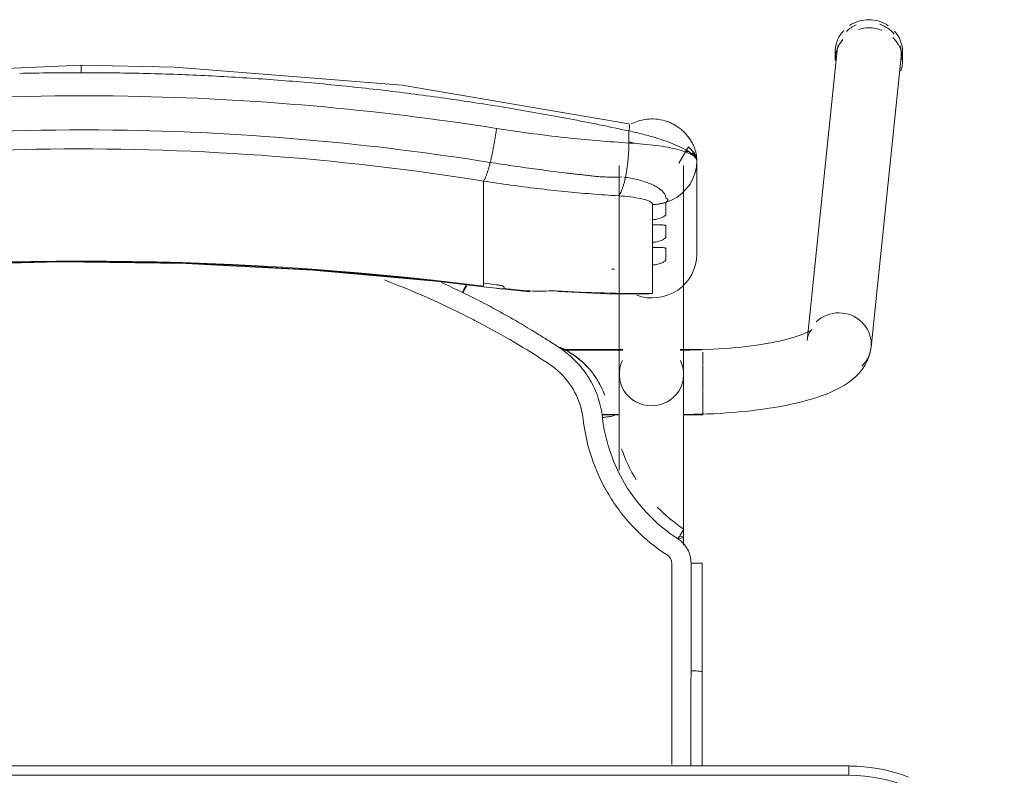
# Model space of a CAD drawing. Header units: metres. Extents: x 3 to 43.5, y -74 to -48.5.
# Tile 180 of 209: x 37.03 to 37.347, y -51.584 to -51.341. Entities that reach past the tile are written whole.
import ezdxf

# ---------------------------------------------------------------- set-up
doc = ezdxf.new("R2010")
doc.units = ezdxf.units.M
doc.layers.add('I-FURN', color=7, linetype='Continuous', lineweight=18)

# ---------------------------------------------------------------- blocks, each defined once
blk = doc.blocks.new('ConjuntoParaAlunoTamanho6 - CJA06_ConjuntoParaAlunoTamanho6-V3-1PAV - FRIGORÍFICA')
at = {"layer": 'I-FURN', "color": 253, "true_color": 0xaaaaaa}
for p, q in [((0.24321, 0.29526), (0.23354, 0.20182)), ((0.24254, 0.29456), (0.24254, 0.29197)), ((0.2643, 0.29197), (0.2643, 0.29456)), ((0.25413, 0.19969), (0.2638, 0.29312)), ((0.17315, 0.25812), (0.17315, 0.19097)), ((0.19385, 0.19097), (0.19385, 0.25812)), ((0.1981, 0.22964), (0.1981, 0.25969)), ((0.17457, 0.25441), (0.17513, 0.25435)), ((0.1959, 0.25221), (0.19685, 0.25395)), ((0.19685, 0.25395), (0.19754, 0.2558)), ((0.12943, 0.2438), (0.12943, 0.25317)), ((0.19471, 0.25062), (0.1959, 0.25221)), ((0.12943, 0.24214), (0.12943, 0.2438)), ((0.12943, 0.24214), (0.12943, 0.23653)), ((0.18386, 0.23904), (0.18386, 0.24073)), ((0.12943, 0.23653), (0.12943, 0.23486)), ((0.12943, 0.23486), (0.12943, 0.22925)), ((0.18386, 0.23176), (0.18386, 0.23345)), ((0.12943, 0.22759), (0.12943, 0.22925)), ((0.12943, 0.22759), (0.12943, 0.22197)), ((0.18386, 0.21701), (0.18386, 0.22617)), ((0.12943, 0.22031), (0.12943, 0.22197)), ((0.12946, 0.21915), (0.14434, 0.21757)), ((0.17944, 0.21689), (0.18173, 0.21678)), ((0.17429, 0.19894), (0.15474, 0.19894)), ((0.17429, 0.19879), (0.15494, 0.19879)), ((0.2, 0.19894), (0.19271, 0.19894)), ((0.19385, 0.19879), (0.19271, 0.19879)), ((0.19385, 0.19845), (0.19385, 0.19879)), ((0.19385, 0.19764), (0.19385, 0.19845)), ((0.2, 0.1938), (0.2, 0.19814)), ((0.19385, 0.1916), (0.19385, 0.19367)), ((0.2, 0.18573), (0.2, 0.19364)), ((0.19385, 0.18582), (0.19385, 0.18688)), ((0.19385, 0.18371), (0.19385, 0.18582)), ((0.2, 0.17794), (0.2, 0.1856)), ((0.16757, 0.17809), (0.17268, 0.17809)), ((0.1676, 0.17794), (0.17323, 0.17794)), ((0.19377, 0.17794), (0.2, 0.17794)), ((0.19385, 0.17809), (0.19385, 0.17951)), ((0.19385, 0.13604), (0.19385, 0.13857)), ((0.19983, 0.13021), (0.19982, 0.0953)), ((0.19982, 0.06497), (0.19982, 0.0953)), ((0.247, 0.06497), (-0.247, 0.06497)), ((0.247, 0.06497), (-0.247, 0.06497)), ((0.247, 0.06497), (0.247, 0.06197))]:
    blk.add_line(p, q, dxfattribs=at)
at = {"layer": 'I-FURN', "color": 253, "true_color": 0xaaaaaa, "flags": 128}
for points in [[(0.0001, 0.2904), (-0.07267, 0.28721), (-0.14486, 0.2777), (-0.17603, 0.27161)], [(0.17623, 0.27161), (0.10331, 0.28398), (0.03018, 0.28985), (0.0001, 0.2904)], [(0.17627, 0.2654), (0.17627, 0.26637), (0.17627, 0.26734), (0.17627, 0.26831), (0.17627, 0.26928)], [(0.1981, 0.25971), (0.19792, 0.26092), (0.19739, 0.26208), (0.1954, 0.2642), (0.19227, 0.25896)], [(0.19754, 0.2558), (0.19796, 0.25773), (0.1981, 0.25969)], [(0.1981, 0.25971), (0.1981, 0.2522), (0.1981, 0.24468)], [(0.1981, 0.22964), (0.1981, 0.23715), (0.1981, 0.24467), (0.1981, 0.25218), (0.1981, 0.25969)], [(0.19172, 0.24799), (0.19331, 0.2492), (0.19471, 0.25062)], [(0.1881, 0.24628), (0.18997, 0.24701), (0.19172, 0.24799)], [(0.18386, 0.24073), (0.18386, 0.24195), (0.18386, 0.24317), (0.18386, 0.24439), (0.18386, 0.24561)], [(0.1881, 0.24628), (0.1881, 0.24532), (0.1881, 0.24435), (0.1881, 0.24339), (0.1881, 0.24243)], [(0.18386, 0.23345), (0.18386, 0.23485), (0.18386, 0.23624), (0.18386, 0.23764), (0.18386, 0.23904)], [(0.1881, 0.23868), (0.1881, 0.2378), (0.1881, 0.23692), (0.1881, 0.23603), (0.1881, 0.23515)], [(0.18386, 0.22617), (0.18386, 0.22757), (0.18386, 0.22897), (0.18386, 0.23036), (0.18386, 0.23176)], [(0.1881, 0.23141), (0.1881, 0.23052), (0.1881, 0.22964), (0.1881, 0.22876), (0.1881, 0.22787)], [(-0.12926, 0.21915), (-0.08865, 0.22342), (-0.0479, 0.2261), (-0.00707, 0.22717), (0.03376, 0.22666), (0.07455, 0.22454), (0.11521, 0.22083), (0.12946, 0.21915)], [(0.12943, 0.21937), (0.12943, 0.21961), (0.12943, 0.21984), (0.12943, 0.22007), (0.12943, 0.22031)], [(0.1361, 0.21901), (0.1361, 0.21893), (0.1361, 0.21886), (0.1361, 0.21878), (0.1361, 0.2187)], [(0.15351, 0.21761), (0.16928, 0.2169), (0.18131, 0.21677)], [(0.18173, 0.21678), (0.18279, 0.21686), (0.18386, 0.21701)], [(0.23507, 0.20536), (0.23501, 0.20531), (0.23482, 0.20518), (0.23451, 0.20499), (0.23408, 0.20476), (0.23355, 0.20449), (0.23291, 0.2042), (0.23217, 0.20389), (0.23133, 0.20358), (0.23041, 0.20326), (0.22941, 0.20294), (0.22832, 0.20262), (0.22717, 0.2023), (0.22594, 0.20199), (0.22464, 0.20169), (0.22328, 0.2014), (0.22186, 0.20112), (0.22039, 0.20086), (0.21886, 0.2006), (0.21729, 0.20036), (0.21567, 0.20014), (0.214, 0.19993), (0.2123, 0.19973), (0.21057, 0.19956), (0.2088, 0.1994), (0.207, 0.19926), (0.20518, 0.19913), (0.20334, 0.19903), (0.20148, 0.19894), (0.19961, 0.19888), (0.19772, 0.19883), (0.19583, 0.1988), (0.19394, 0.19879), (0.19385, 0.19879)], [(0.23354, 0.20182), (0.23373, 0.20287), (0.23403, 0.20376), (0.23437, 0.20445), (0.23469, 0.20492), (0.23492, 0.20521), (0.23505, 0.20534), (0.23507, 0.20536)], [(0.25413, 0.19969), (0.25375, 0.19762), (0.25311, 0.19572), (0.25226, 0.19403), (0.25129, 0.19256), (0.25023, 0.19128), (0.24913, 0.19017), (0.24799, 0.18919), (0.24683, 0.18832), (0.24563, 0.18753), (0.24441, 0.18681), (0.24316, 0.18615), (0.24188, 0.18553), (0.24055, 0.18496), (0.23919, 0.18441), (0.23778, 0.1839), (0.23633, 0.18341), (0.23483, 0.18295), (0.2333, 0.18251), (0.23171, 0.1821), (0.23008, 0.1817), (0.22841, 0.18133), (0.2267, 0.18098), (0.22495, 0.18064), (0.22315, 0.18033), (0.22132, 0.18004), (0.21946, 0.17976), (0.21756, 0.17951), (0.21562, 0.17928), (0.21366, 0.17906), (0.21168, 0.17887), (0.20967, 0.1787), (0.20763, 0.17855), (0.20558, 0.17842), (0.20352, 0.17831), (0.20144, 0.17823), (0.19935, 0.17816), (0.19725, 0.17811), (0.19515, 0.17809), (0.19385, 0.17809)], [(0.17315, 0.16015), (0.17315, 0.162), (0.17315, 0.16382), (0.17315, 0.1656), (0.17315, 0.16735), (0.17315, 0.16905), (0.17315, 0.17071), (0.17315, 0.17233), (0.17315, 0.1739), (0.17315, 0.17541), (0.17315, 0.17687), (0.17315, 0.17828), (0.17315, 0.17963), (0.17315, 0.18092), (0.17315, 0.18215), (0.17315, 0.18331), (0.17315, 0.18441), (0.17315, 0.18544), (0.17315, 0.1864), (0.17315, 0.18729), (0.17315, 0.1881), (0.17315, 0.18885), (0.17315, 0.18951), (0.17315, 0.19011), (0.17315, 0.19062), (0.17315, 0.19097)], [(0.19385, 0.19097), (0.19385, 0.19051), (0.19385, 0.18998), (0.19385, 0.18937), (0.19385, 0.18869), (0.19385, 0.18793), (0.19385, 0.1871), (0.19385, 0.18619), (0.19385, 0.18522), (0.19385, 0.18417), (0.19385, 0.18306), (0.19385, 0.18188), (0.19385, 0.18064), (0.19385, 0.17934), (0.19385, 0.17798), (0.19385, 0.17656), (0.19385, 0.17508), (0.19385, 0.17355), (0.19385, 0.17198), (0.19385, 0.17035), (0.19385, 0.16868), (0.19385, 0.16696), (0.19385, 0.16521), (0.19385, 0.16342), (0.19385, 0.16159), (0.19385, 0.15974), (0.19385, 0.15785), (0.19385, 0.15594), (0.19385, 0.15401), (0.19385, 0.15206), (0.19385, 0.15009), (0.19385, 0.14811), (0.19385, 0.14612), (0.19385, 0.14413), (0.19385, 0.14213), (0.19385, 0.14013), (0.19385, 0.13857)], [(0.16841, 0.18432), (0.16841, 0.18434), (0.16841, 0.18435), (0.16841, 0.18437), (0.16841, 0.18438)], [(0.19623, 0.13025), (0.19623, 0.12639), (0.19623, 0.12254), (0.19623, 0.11868), (0.19623, 0.11483), (0.19623, 0.11097), (0.19623, 0.10712), (0.19623, 0.10327), (0.19623, 0.09941), (0.19623, 0.09556)], [(0.2662, 0.06136), (0.26421, 0.06209), (0.2622, 0.06274), (0.26015, 0.06331), (0.25809, 0.06379), (0.25601, 0.0642), (0.25391, 0.06451), (0.25181, 0.06475), (0.24969, 0.0649), (0.24757, 0.06496), (0.247, 0.06497)], [(0.247, 0.06197), (0.1235, 0.06197), (0, 0.06197), (-0.1235, 0.06197), (-0.247, 0.06197)], [(-0.247, 0.06197), (-0.1235, 0.06197), (0, 0.06197), (0.1235, 0.06197), (0.247, 0.06197)]]:
    blk.add_lwpolyline(points, dxfattribs=at)
at = {"layer": 'I-FURN', "color": 253, "true_color": 0xaaaaaa}
for start in [360, 0]:
    blk.add_arc((0.247, 0.01197), 0.05, start, 90, dxfattribs=at)
for centre, major_axis, ratio, start_param, end_param in [((0.25342, 0.29456), (0.01088, 0), 0.965926, 1.570796, 2.182166), ((0.25342, 0.29456), (-0.01088, 0), 0.965926, 4.098128, 4.712389), ((0.25342, 0.29456), (0.01088, 0), 0.965926, 2.404321, 3.312013), ((0.25351, 0.29419), (-0.01029, 0.00107), 0.967158, 5.223081, 5.597593), ((0.25342, 0.29197), (0.01088, 0), 0.965926, 1.581694, 1.883969), ((0.25342, 0.29197), (0.01088, 0), 0.965926, 1.176355, 1.570796), ((0.25351, 0.29419), (-0.01029, 0.00107), 0.967158, 3.921544, 4.46746), ((0.25342, 0.29456), (0.01088, 0), 0.965926, 6.052088, 6.985956), ((0.25342, 0.29197), (0.01088, 0), 0.965926, 2.446266, 3.141593), ((0.25342, 0.29197), (0.01088, 0), 0.965926, 5.959867, 7.062609), ((0.25351, 0.29419), (-0.01029, 0.00107), 0.967158, 6.102343, 6.382991), ((0.25351, 0.29419), (-0.01029, 0.00107), 0.967158, 3.141593, 3.502975), ((0.0001, -0.77159), (1.0211, 0), 0.978148, 1.443771, 1.697822), ((0.0001, -0.77117), (1.0209, 0), 0.978148, 1.443771, 1.697822), ((0.1837, 0.22964), (0.0144, 0), 0.978148, 4.362105, 6.283185), ((0.17947, 0.60128), (0.385, 0), 0.978148, 4.689765, 4.691852), ((0.17947, 0.60356), (0.395, 0), 0.978148, 4.585364, 4.595996), ((0.17947, 0.60221), (0.3948, 0), 0.978148, 4.585364, 4.595936), ((0.17947, 0.60263), (0.395, 0), 0.978148, 4.602237, 4.623287), ((0.14521, 0.22754), (0.00087, 0.00996), 0.018501, 2.93296, 3.325659), ((0.17947, 0.60336), (0.395, 0), 0.978148, 4.644485, 4.723499), ((0.24383, 0.20075), (-0.01029, 0.00107), 0.967158, 4.812195, 5.597593), ((0.24383, 0.20075), (-0.01029, 0.00107), 0.967158, 3.241398, 4.812195), ((0.24383, 0.20075), (-0.01029, 0.00107), 0.967158, 2.456, 3.241398), ((0.1835, 0.19097), (0.01035, 0), 0.978148, 2.686587, 4.712389), ((0.1835, 0.19097), (0.01035, 0), 0.978148, 4.712389, 6.738191), ((0.1835, 0.13857), (0.01035, 0), 0.069756, 5.759587, 6.776353)]:
    blk.add_ellipse(centre, major_axis=major_axis, ratio=ratio, start_param=start_param, end_param=end_param, dxfattribs=at)
for points in [[(0.0001, 0.29036), (0.0001, 0.29029), (0.0001, 0.29001), (0.0001, 0.28916), (0.0001, 0.28841), (0.0001, 0.28802)], [(0.0001, 0.28802), (-0.00651, 0.28802), (-0.01312, 0.28795), (-0.01972, 0.28779)], [(0.01992, 0.28779), (0.01332, 0.28795), (0.00671, 0.28802), (0.0001, 0.28802)], [(0.03973, 0.28708), (0.03313, 0.2874), (0.02653, 0.28763), (0.01992, 0.28779)], [(0.0595, 0.28591), (0.05292, 0.28638), (0.04633, 0.28677), (0.03973, 0.28708)], [(0.07921, 0.28427), (0.07265, 0.28489), (0.06608, 0.28544), (0.0595, 0.28591)], [(0.09885, 0.28217), (0.09232, 0.28294), (0.08577, 0.28365), (0.07921, 0.28427)], [(0.11839, 0.27961), (0.11189, 0.28054), (0.10538, 0.28139), (0.09885, 0.28217)], [(0.13782, 0.27661), (0.13136, 0.27768), (0.12489, 0.27868), (0.11839, 0.27961)], [(0.15712, 0.27316), (0.15071, 0.27438), (0.14427, 0.27553), (0.13782, 0.27661)], [(0.17627, 0.26928), (0.16991, 0.27065), (0.16353, 0.27194), (0.15712, 0.27316)], [(0.13164, 0.25914), (0.13175, 0.25959), (0.13198, 0.26053), (0.13231, 0.26203), (0.13262, 0.26359), (0.13292, 0.2652), (0.1332, 0.26684), (0.13344, 0.26848), (0.13359, 0.26956), (0.13366, 0.2701)], [(0.17627, 0.26928), (0.17633, 0.26966), (0.17642, 0.27037), (0.17644, 0.2712), (0.17636, 0.27149), (0.1763, 0.27156)], [(0.17513, 0.25435), (0.1752, 0.25471), (0.17534, 0.25544), (0.17553, 0.25659), (0.17571, 0.25778), (0.17586, 0.25902), (0.17599, 0.26028), (0.1761, 0.26156), (0.17618, 0.26285), (0.17624, 0.26413), (0.17626, 0.26498), (0.17627, 0.2654)], [(0.1981, 0.25969), (0.1981, 0.26035), (0.19703, 0.26165), (0.19239, 0.26338), (0.18523, 0.2647), (0.17934, 0.26523), (0.17627, 0.2654)], [(0.17811, 0.26528), (0.17751, 0.26545), (0.1769, 0.26561), (0.17629, 0.26577)], [(0.12943, 0.25317), (0.12952, 0.25327), (0.1297, 0.25353), (0.13, 0.25409), (0.13031, 0.25481), (0.13064, 0.25568), (0.13097, 0.2567), (0.1313, 0.25786), (0.13153, 0.2587), (0.13164, 0.25914)], [(0.17355, 0.24936), (0.17367, 0.24958), (0.17389, 0.25006), (0.17423, 0.25093), (0.17455, 0.25195), (0.17485, 0.25308), (0.17504, 0.25392), (0.17513, 0.25435)], [(0.18386, 0.24561), (0.18422, 0.24561), (0.18494, 0.24565), (0.18601, 0.24578), (0.18707, 0.24599), (0.18776, 0.24617), (0.1881, 0.24628)], [(0.12434, 0.2095), (0.11559, 0.21393), (0.10668, 0.21788), (0.09759, 0.22133)], [(0.11594, 0.2205), (0.11821, 0.21947), (0.12046, 0.21841), (0.1227, 0.21732)], [(0.1227, 0.21732), (0.12291, 0.21776), (0.12336, 0.21866), (0.12377, 0.21945), (0.12395, 0.2198)], [(0.12395, 0.21936), (0.12377, 0.21898), (0.12356, 0.21856), (0.12335, 0.21813)], [(0.1336, 0.21981), (0.13377, 0.21979), (0.1341, 0.21974), (0.13456, 0.21967), (0.13499, 0.21957), (0.13538, 0.21946), (0.13569, 0.21935), (0.13593, 0.21923), (0.13606, 0.21912), (0.1361, 0.21905), (0.1361, 0.21901)], [(0.1361, 0.2187), (0.1361, 0.21868), (0.13609, 0.21865), (0.13607, 0.21862), (0.13605, 0.2186)], [(0.12436, 0.21651), (0.12408, 0.21665), (0.12353, 0.21692), (0.12297, 0.21719), (0.1227, 0.21732)], [(0.12334, 0.21813), (0.12319, 0.21783), (0.12304, 0.21753), (0.12289, 0.21723)], [(0.14098, 0.20758), (0.13826, 0.20916), (0.13276, 0.21224), (0.12717, 0.21512), (0.12436, 0.21651)], [(0.14432, 0.21779), (0.14576, 0.21776), (0.1486, 0.21775), (0.15133, 0.21782), (0.15267, 0.21788)], [(0.15267, 0.21788), (0.1532, 0.21758), (0.15369, 0.21752), (0.15417, 0.21772)], [(0.12798, 0.20762), (0.12738, 0.20794), (0.12617, 0.20857), (0.12495, 0.20919), (0.12434, 0.2095)], [(0.1504, 0.19445), (0.14673, 0.19684), (0.13935, 0.20142), (0.13181, 0.20561), (0.12798, 0.20762)], [(0.14635, 0.20432), (0.14546, 0.20487), (0.14368, 0.20597), (0.14188, 0.20704), (0.14098, 0.20758)], [(0.15378, 0.19963), (0.15256, 0.20043), (0.1501, 0.202), (0.14762, 0.20355), (0.14638, 0.20431)], [(0.15374, 0.19972), (0.15472, 0.19931), (0.15575, 0.19881), (0.1568, 0.1982)], [(0.1625, 0.1911), (0.16134, 0.1928), (0.15869, 0.19594), (0.1555, 0.19851), (0.15378, 0.19963)], [(0.15863, 0.1971), (0.15718, 0.19811), (0.15562, 0.19898), (0.15399, 0.19969)], [(0.15448, 0.19112), (0.15386, 0.19174), (0.15256, 0.19292), (0.15114, 0.19396), (0.1504, 0.19445)], [(0.16156, 0.17636), (0.16124, 0.17915), (0.15968, 0.18454), (0.15645, 0.18912), (0.15448, 0.19112)], [(0.16371, 0.18924), (0.16352, 0.18955), (0.16313, 0.19018), (0.16271, 0.1908), (0.1625, 0.1911)], [(0.16501, 0.19076), (0.16537, 0.19026), (0.16604, 0.18925), (0.16695, 0.18767), (0.16775, 0.18603), (0.1682, 0.1849), (0.16841, 0.18432)], [(0.16774, 0.17706), (0.1675, 0.1792), (0.16656, 0.18343), (0.16479, 0.18738), (0.16371, 0.18924)], [(0.17146, 0.1778), (0.17147, 0.17776), (0.17128, 0.17766), (0.17046, 0.17746), (0.16921, 0.17725), (0.16823, 0.17712), (0.16774, 0.17706)], [(0.1786, 0.15703), (0.17667, 0.16018), (0.1751, 0.16355), (0.1739, 0.16704)], [(0.19391, 0.14119), (0.19084, 0.14321), (0.18795, 0.1456), (0.18537, 0.14827)], [(0.19199, 0.13805), (0.19225, 0.13846), (0.19278, 0.13928), (0.19344, 0.14033), (0.19385, 0.14103), (0.19393, 0.14119), (0.19391, 0.14119)], [(0.19623, 0.13025), (0.19622, 0.13104), (0.19604, 0.13255), (0.19519, 0.13473), (0.19383, 0.13663), (0.19265, 0.13762), (0.19199, 0.13805)], [(0.19, 0.13025), (0.19, 0.1305), (0.18994, 0.13099), (0.18966, 0.1317), (0.18922, 0.13231), (0.18884, 0.13263), (0.18863, 0.13277)], [(0.19, 0.09555), (0.19, 0.09868), (0.19, 0.10482), (0.19, 0.11314), (0.19, 0.12173), (0.19, 0.1274), (0.19, 0.13025)], [(0.19982, 0.1302), (0.19984, 0.13021), (0.19969, 0.13022), (0.19891, 0.13024), (0.1977, 0.13025), (0.19672, 0.13025), (0.19623, 0.13025)], [(0.19982, 0.1302), (0.19982, 0.12729), (0.19982, 0.12438), (0.19982, 0.12147)], [(0.19982, 0.09529), (0.19982, 0.1011), (0.19982, 0.11273), (0.19982, 0.12438), (0.19982, 0.1302)], [(0.19982, 0.11273), (0.19982, 0.10691), (0.19982, 0.1011), (0.19982, 0.09528)], [(0.19623, 0.09556), (0.19662, 0.09556), (0.19701, 0.09556), (0.19738, 0.09555)], [(0.19738, 0.09555), (0.19775, 0.09554), (0.1981, 0.09553), (0.19841, 0.09551)], [(0.19982, 0.0953), (0.19982, 0.0953), (0.19982, 0.09529), (0.19982, 0.09529)], [(0.19982, 0.06497), (0.19982, 0.07507), (0.19982, 0.08518), (0.19982, 0.09529)], [(0.19982, 0.07534), (0.19982, 0.07188), (0.19982, 0.06842), (0.19982, 0.06497)]]:
    blk.add_open_spline(points, degree=3, dxfattribs=at)
for points, knots in [([(-0.13346, 0.2701), (-0.0847, 0.2778), (0.00519, 0.28415), (0.09466, 0.27626), (0.13366, 0.2701)], [-1, -1, -1, -1, -0.444444, 0, 0, 0, 0]), ([(0.17699, 0.27153), (0.17765, 0.27187), (0.17927, 0.27255), (0.18196, 0.27315), (0.18496, 0.2732), (0.18741, 0.27274), (0.18905, 0.27216), (0.18996, 0.27176), (0.19062, 0.27143), (0.19127, 0.27106), (0.19212, 0.27051), (0.19313, 0.26973), (0.19423, 0.2687), (0.19516, 0.26763), (0.19594, 0.26656), (0.1966, 0.26547), (0.19712, 0.26439), (0.19752, 0.26334), (0.1978, 0.26234), (0.19804, 0.26108), (0.1981, 0.26023), (0.1981, 0.25971)], [0.3275759, 0.3275759, 0.3275759, 0.3275759, 0.375, 0.4375, 0.5, 0.5625, 0.59375, 0.609375, 0.625, 0.640625, 0.65625, 0.6875, 0.71875, 0.75, 0.78125, 0.8125, 0.84375, 0.875, 0.90625, 0.9375, 1, 1, 1, 1]), ([(-0.13144, 0.25914), (-0.08343, 0.26683), (0.00512, 0.27318), (0.09323, 0.26529), (0.13164, 0.25914)], [-1, -1, -1, -1, -0.444444, 0, 0, 0, 0]), ([(0.13366, 0.2701), (0.14155, 0.26885), (0.15578, 0.26699), (0.16997, 0.2658), (0.17627, 0.2654)], [-1, -1, -1, -1, -0.444444, 0, 0, 0, 0]), ([(0.17627, 0.26928), (0.1778, 0.26895), (0.18084, 0.26823), (0.1851, 0.26704), (0.18885, 0.26578), (0.19302, 0.26411), (0.19708, 0.26187), (0.1981, 0.26034), (0.1981, 0.25971)], [0, 0, 0, 0, 0.125, 0.25, 0.375, 0.5, 0.75, 1, 1, 1, 1]), ([(0.12943, 0.25317), (0.08224, 0.26075), (-0.00484, 0.26702), (-0.09148, 0.25924), (-0.12923, 0.25317)], [-1, -1, -1, -1, -0.444444, 0, 0, 0, 0]), ([(0.19589, 0.26257), (0.19565, 0.26263), (0.19517, 0.26271), (0.1947, 0.26267), (0.19448, 0.26263)], [0.3140409, 0.3140409, 0.3140409, 0.3140409, 0.375, 0.4333514, 0.4333514, 0.4333514, 0.4333514]), ([(0.1981, 0.25971), (0.1981, 0.26024), (0.19787, 0.26101), (0.19723, 0.26183), (0.19682, 0.26214), (0.1966, 0.26226)], [0, 0, 0, 0, 0.125, 0.1875, 0.25, 0.25, 0.25, 0.25]), ([(0.13164, 0.25914), (0.13399, 0.25877), (0.13871, 0.25805), (0.14577, 0.25706), (0.15166, 0.25629), (0.15577, 0.2558), (0.15812, 0.25552), (0.15988, 0.25532), (0.16163, 0.25511), (0.16339, 0.25489), (0.16514, 0.25469), (0.16691, 0.25455), (0.16868, 0.25447), (0.17104, 0.2544), (0.17282, 0.25442), (0.17401, 0.25447)], [0, 0, 0, 0, 0.166667, 0.333333, 0.5, 0.583333, 0.625, 0.666667, 0.708333, 0.75, 0.791667, 0.833333, 0.875, 0.916667, 1, 1, 1, 1]), ([(0.17513, 0.25435), (0.17661, 0.25414), (0.17948, 0.25358), (0.18284, 0.25246), (0.1849, 0.25145), (0.18608, 0.25069), (0.18754, 0.24953), (0.18812, 0.24854), (0.1881, 0.24778)], [0, 0, 0, 0, 0.2, 0.4, 0.55, 0.625, 0.7, 1, 1, 1, 1]), ([(0.12943, 0.25317), (0.13522, 0.25225), (0.14681, 0.25064), (0.16129, 0.24919), (0.16997, 0.24858), (0.17285, 0.2484)], [0, 0, 0, 0, 0.4, 0.8, 1, 1, 1, 1]), ([(0.17285, 0.2484), (0.17297, 0.2485), (0.17319, 0.24875), (0.17341, 0.2491), (0.17351, 0.24929)], [0, 0, 0, 0, 0.1428571, 0.2692714, 0.2692714, 0.2692714, 0.2692714]), ([(0.17285, 0.2484), (0.17555, 0.24823), (0.17966, 0.24775), (0.18317, 0.24668), (0.18386, 0.24597), (0.18386, 0.24561)], [0, 0, 0, 0, 0.444444, 0.722222, 1, 1, 1, 1]), ([(0.1881, 0.24778), (0.18821, 0.24772), (0.18836, 0.24763), (0.18849, 0.24751), (0.18856, 0.24744), (0.1886, 0.24738), (0.18864, 0.24733), (0.1887, 0.24726), (0.18876, 0.24718), (0.1888, 0.24708), (0.18879, 0.247), (0.18877, 0.24693), (0.18873, 0.24686), (0.18866, 0.24676), (0.1885, 0.24657), (0.18828, 0.2464), (0.1881, 0.24628)], [0, 0, 0, 0, 0.166667, 0.25, 0.291667, 0.333333, 0.375, 0.416667, 0.5, 0.583333, 0.625, 0.666667, 0.708333, 0.75, 0.833333, 1, 1, 1, 1]), ([(0.1881, 0.24243), (0.1881, 0.24236), (0.18804, 0.24222), (0.18782, 0.24198), (0.18743, 0.2417), (0.18691, 0.24142), (0.18629, 0.24117), (0.18532, 0.24088), (0.18448, 0.24075), (0.18386, 0.24073)], [0, 0, 0, 0, 0.125, 0.25, 0.375, 0.5, 0.625, 0.75, 1, 1, 1, 1]), ([(0.18386, 0.23904), (0.18448, 0.23902), (0.18532, 0.23903), (0.18629, 0.23904), (0.18691, 0.23904), (0.18743, 0.23902), (0.18782, 0.23896), (0.18804, 0.23885), (0.1881, 0.23875), (0.1881, 0.23868)], [0, 0, 0, 0, 0.25, 0.375, 0.5, 0.625, 0.75, 0.875, 1, 1, 1, 1]), ([(0.1881, 0.23515), (0.1881, 0.23508), (0.18804, 0.23494), (0.18782, 0.2347), (0.18743, 0.23442), (0.18691, 0.23414), (0.18629, 0.23389), (0.18532, 0.2336), (0.18448, 0.23348), (0.18386, 0.23345)], [0, 0, 0, 0, 0.125, 0.25, 0.375, 0.5, 0.625, 0.75, 1, 1, 1, 1]), ([(0.18386, 0.23176), (0.18448, 0.23175), (0.18532, 0.23175), (0.18629, 0.23176), (0.18691, 0.23176), (0.18743, 0.23174), (0.18782, 0.23168), (0.18804, 0.23158), (0.1881, 0.23147), (0.1881, 0.23141)], [0, 0, 0, 0, 0.25, 0.375, 0.5, 0.625, 0.75, 0.875, 1, 1, 1, 1]), ([(0.1881, 0.22787), (0.1881, 0.22781), (0.18804, 0.22767), (0.18782, 0.22742), (0.18743, 0.22714), (0.18691, 0.22687), (0.18629, 0.22661), (0.18532, 0.22633), (0.18448, 0.2262), (0.18386, 0.22617)], [0, 0, 0, 0, 0.125, 0.25, 0.375, 0.5, 0.625, 0.75, 1, 1, 1, 1]), ([(0.13605, 0.2186), (0.13602, 0.21857), (0.13593, 0.21853), (0.13575, 0.2185), (0.13549, 0.21849), (0.13508, 0.2185), (0.13445, 0.21856), (0.1339, 0.21862), (0.1336, 0.21866)], [0, 0, 0, 0, 0.125, 0.25, 0.375, 0.5, 0.75, 1, 1, 1, 1]), ([(0.15683, 0.19818), (0.15764, 0.19771), (0.15919, 0.19669), (0.16207, 0.19434), (0.16393, 0.19226), (0.16501, 0.19076)], [0, 0, 0, 0, 0.25, 0.5, 1, 1, 1, 1]), ([(0.16841, 0.18438), (0.16796, 0.18563), (0.16686, 0.18807), (0.16383, 0.19273), (0.16081, 0.19558), (0.15863, 0.1971)], [0, 0, 0, 0, 0.25, 0.5, 1, 1, 1, 1]), ([(0.18863, 0.13277), (0.18486, 0.13521), (0.17974, 0.13937), (0.17389, 0.14605), (0.17007, 0.15149), (0.1669, 0.15732), (0.16353, 0.16552), (0.16208, 0.17192), (0.16156, 0.17636)], [0, 0, 0, 0, 0.25, 0.375, 0.5, 0.625, 0.75, 1, 1, 1, 1]), ([(0.16774, 0.17706), (0.16854, 0.1701), (0.17345, 0.15474), (0.18461, 0.14281), (0.19199, 0.13805)], [0, 0, 0, 0, 0.444444, 1, 1, 1, 1]), ([(0.19, 0.06548), (0.19, 0.06617), (0.19, 0.06811), (0.19, 0.07088), (0.19, 0.07365), (0.19, 0.07618), (0.19, 0.07838), (0.19, 0.0801), (0.19, 0.08153), (0.19, 0.08284), (0.19, 0.08398), (0.19, 0.08486), (0.19, 0.08558), (0.19, 0.08626), (0.19, 0.0868), (0.19, 0.08716), (0.19, 0.08749), (0.19, 0.08795), (0.19, 0.08848), (0.19, 0.089), (0.19, 0.08963), (0.19, 0.09074), (0.19, 0.09261), (0.19, 0.0945), (0.19, 0.09555)], [0.4659091, 0.4659091, 0.4659091, 0.4659091, 0.4772727, 0.5, 0.5227273, 0.5454545, 0.5681818, 0.5909091, 0.6136364, 0.6363636, 0.6590909, 0.6818182, 0.7045455, 0.7272727, 0.75, 0.7727273, 0.7954545, 0.8181818, 0.8409091, 0.8636364, 0.8863636, 0.9090909, 0.9545455, 1, 1, 1, 1]), ([(0.19618, 0.06498), (0.19616, 0.06721), (0.1961, 0.07741), (0.19616, 0.08755), (0.19623, 0.09556)], [0.8400419, 0.8400419, 0.8400419, 0.8400419, 0.875, 1, 1, 1, 1]), ([(0.19841, 0.09551), (0.19872, 0.09549), (0.19926, 0.09545), (0.19973, 0.09538), (0.19982, 0.09532), (0.19982, 0.0953)], [0.4, 0.4, 0.4, 0.4, 0.6, 0.8, 0.9699288, 0.9699288, 0.9699288, 0.9699288])]:
    blk.add_open_spline(points, degree=3, knots=knots, dxfattribs=at)
blk = doc.blocks.new('4 GRE - ESCOLA DE CINEMA E AUDIOVISUAL CINE REX R07_rvt-1-1PAV - FRIGORÍFICA')
at = {"layer": 'I-FURN', "color": 253, "lineweight": 18, "true_color": 0xaaaaaa}
blk.add_blockref('ConjuntoParaAlunoTamanho6 - CJA06_ConjuntoParaAlunoTamanho6-V3-1PAV - FRIGORÍFICA', (37.04989, -51.6463), dxfattribs=at)

msp = doc.modelspace()

# ---------------------------------------------------------------- block references
at = {"lineweight": 5}
msp.add_blockref('4 GRE - ESCOLA DE CINEMA E AUDIOVISUAL CINE REX R07_rvt-1-1PAV - FRIGORÍFICA', (0, 0), dxfattribs=at)

doc.saveas('drawing.dxf')
